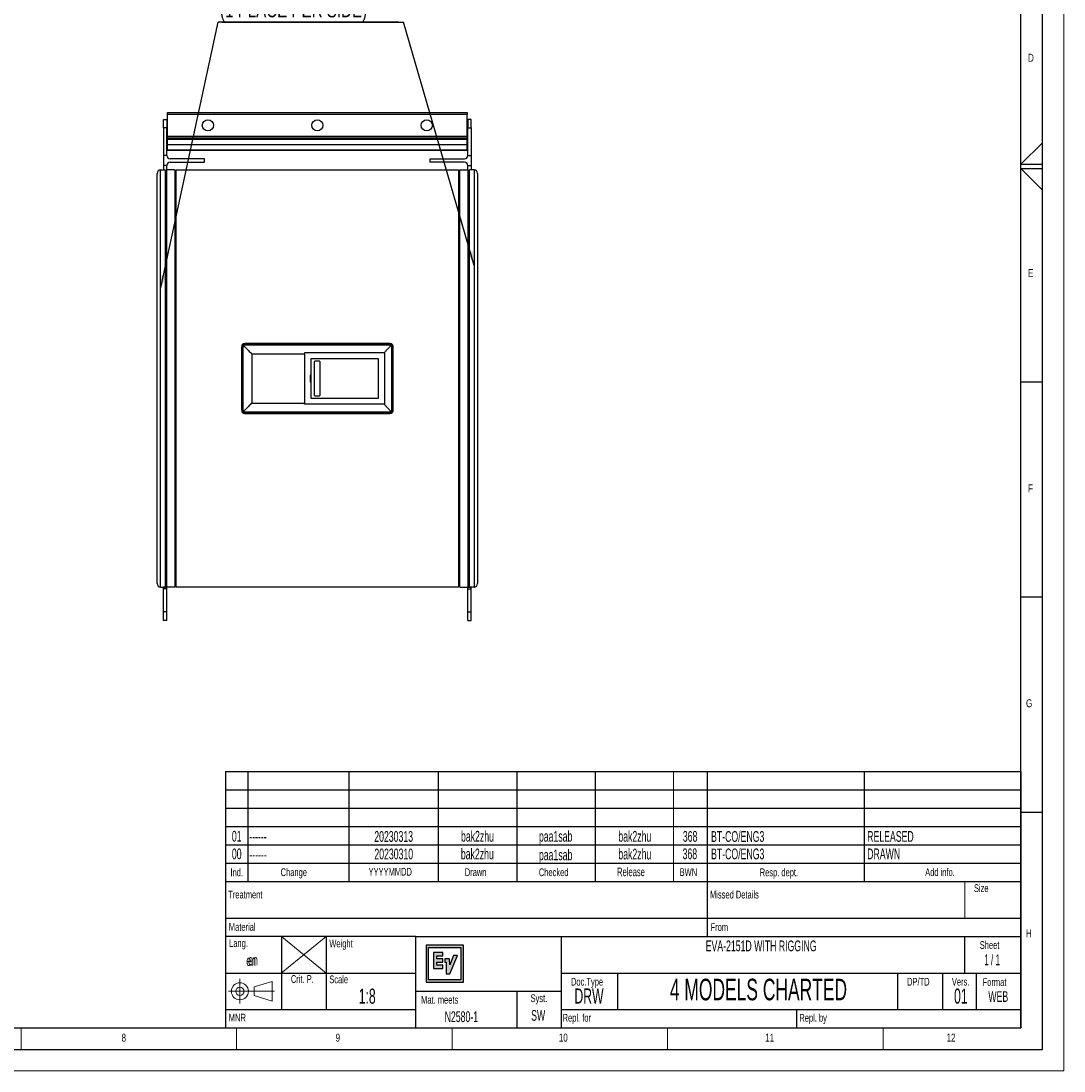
# Model space of a CAD drawing. Header units: millimetres. Extents: x 0 to 594, y 0 to 420.
# Tile 8 of 13: x 352 to 594, y 0 to 244. Entities that reach past the tile are written whole.
import ezdxf

# ---------------------------------------------------------------- set-up
doc = ezdxf.new("R2010")
doc.units = ezdxf.units.MM
doc.header["$PDSIZE"] = -1
for name, color, linetype in [('FORMAT', 7, 'Continuous'), ('OUTLINE', 7, 'Continuous'), ('SLD-0', 7, 'Continuous')]:
    doc.layers.add(name, color=color, linetype=linetype)
doc.styles.add('SLDTEXTSTYLE0', font='TXT', dxfattribs={"width": 0.75})
doc.styles.add('SLDTEXTSTYLE1', font='TXT', dxfattribs={"width": 0.605})
doc.styles.add('SLDTEXTSTYLE2', font='TXT', dxfattribs={"width": 0.563})
doc.dimstyles.new('SLDDIMSTYLE2', dxfattribs={"dimtxt": 0.18, "dimasz": 3.302, "dimexe": 0, "dimexo": 0.0625, "dimgap": 0, "dimtad": 0, "dimtih": 1, "dimtoh": 1, "dimdec": 0, "dimrnd": 1e-09, "dimzin": 0, "dimdsep": 46, "dimtxsty": 'Standard', "dimsah": 1, "dimcen": 0.09, "dimadec": 0, "dimazin": 0, "dimtfac": 3.302, "dimtdec": 0, "dimtofl": 0, "dimtmove": 0, "dimatfit": 3, "dimfxl": 1, "dimfrac": 2, "dimtolj": 1, "dimtzin": 0, "dimarcsym": 0})

# ---------------------------------------------------------------- blocks, each defined once
blk = doc.blocks.new('SW_NOTE_0_6')
at = {"layer": 'SLD-0', "color": 0}
for p, q in [((41.89, 0), (0, 0)), ((0.87, 0), (43.02, 0))]:
    blk.add_line(p, q, dxfattribs=at)
at = {"layer": 'SLD-0', "color": 0, "char_height": 3.5, "attachment_point": 1, "style": 'SLDTEXTSTYLE0'}
for s, insert in [('COVER PLATE', (0.43, 9.15)), ('(1 PLACE PER SIDE)', (0.43, 4.62))]:
    blk.add_mtext(s, dxfattribs=dict(at, insert=insert))

msp = doc.modelspace()

# ---------------------------------------------------------------- hatches: boundary and pattern name
at = {"layer": 'OUTLINE'}
h = msp.add_hatch(color=256, dxfattribs=at)
h.paths.add_polyline_path([(454.607, 20.608), (454.607, 29.2265), (445.9886, 29.2265), (445.9886, 20.608)], flags=0)
h.paths.add_polyline_path([(454.0396, 21.1754), (446.5559, 21.1754), (446.5559, 28.6591), (454.0396, 28.6591)], flags=0)
for points in [[(449.8179, 27.5411), (447.6596, 27.5411), (447.6596, 23.789), (449.8179, 23.789), (449.8179, 24.6021), (448.4729, 24.6021), (448.4729, 25.2567), (449.8179, 25.2567), (449.8179, 26.0698), (448.4729, 26.0698), (448.4729, 26.7279), (449.8179, 26.7279)], [(453.2449, 26.7983), (452.3609, 26.7983), (451.4335, 24.6223), (451.4328, 26.0698), (450.2929, 26.0698), (450.2929, 25.2567), (450.6203, 25.2567), (450.6203, 22.5454), (451.4335, 22.5454)]]:
    msp.add_hatch(color=256, dxfattribs=at).paths.add_polyline_path(points, flags=0)

# ---------------------------------------------------------------- linework, layer by layer
at = {"color": 7, "linetype": 'Continuous', "lineweight": 18}
for p, q in [((594, 0.0001), (594, 420.0001)), ((352, 10.0001), (352, 5.0001)), ((402, 10.0001), (402, 5.0001)), ((452, 10.0001), (452, 5.0001)), ((502, 10.0001), (502, 5.0001)), ((552, 10.0001), (552, 5.0001)), ((0, 0.0001), (594, 0.0001))]:
    msp.add_line(p, q, dxfattribs=at)
at = {"color": 7, "linetype": 'Continuous', "lineweight": 25}
for p, q in [((385.9764, 222.4962), (455.4708, 222.4962)), ((385.9764, 222.0993), (385.9764, 222.4962)), ((455.4708, 222.0993), (385.9764, 222.0993)), ((385.9764, 217.0193), (385.9764, 222.0993)), ((455.4708, 222.4962), (455.4708, 222.0993)), ((455.4708, 217.0193), (455.4708, 222.0993)), ((385.0049, 220.9087), (385.7986, 220.9087)), ((385.0049, 218.9409), (385.0049, 220.9087)), ((385.7986, 220.9087), (385.7986, 218.9409)), ((456.4424, 220.9087), (455.6486, 220.9087)), ((455.6486, 220.9087), (455.6486, 218.9409)), ((456.4424, 218.9409), (456.4424, 220.9087)), ((385.0049, 218.9409), (385.0049, 212.5743)), ((385.7986, 218.9409), (385.0049, 218.9409)), ((385.7986, 212.5743), (385.7986, 218.9409)), ((385.9764, 217.0193), (455.4708, 217.0193)), ((385.9764, 216.6224), (385.9764, 217.0193)), ((455.4708, 217.0193), (455.4708, 216.6224)), ((455.6486, 218.9409), (456.4424, 218.9409)), ((455.6486, 212.5743), (455.6486, 218.9409)), ((456.4424, 218.9409), (456.4424, 212.5743)), ((385.9764, 216.6224), (455.4708, 216.6224)), ((385.9764, 216.2256), (385.9764, 216.6224)), ((385.9764, 215.0936), (385.9764, 216.2256)), ((455.4708, 216.2256), (385.9764, 216.2256)), ((385.9764, 215.0936), (455.4708, 215.0936)), ((385.9764, 213.7919), (385.9764, 215.0936)), ((455.4708, 216.6224), (455.4708, 216.2256)), ((455.4708, 215.0936), (455.4708, 216.2256)), ((455.4708, 213.7919), (455.4708, 215.0936)), ((385.0049, 212.5743), (385.0049, 210.1931)), ((385.7986, 212.5743), (385.0049, 212.5743)), ((385.9764, 213.7919), (455.4708, 213.7919)), ((385.9764, 213.7649), (385.9764, 213.7919)), ((455.4708, 213.7649), (385.9764, 213.7649)), ((455.4708, 213.7919), (455.4708, 213.7649)), ((455.6486, 212.5743), (456.4424, 212.5743)), ((456.4424, 212.5743), (456.4424, 210.1931)), ((385.7986, 210.1931), (385.0049, 210.1931)), ((385.0049, 210.1931), (385.0049, 209.1929)), ((385.7986, 209.2247), (385.7986, 210.1931)), ((394.5299, 211.7806), (386.5924, 211.7806)), ((386.5924, 210.9868), (394.5299, 210.9868)), ((394.5299, 210.9868), (394.5299, 211.7806)), ((446.9174, 210.9868), (446.9174, 211.7806)), ((446.9174, 211.7806), (454.8549, 211.7806)), ((454.8549, 210.9868), (446.9174, 210.9868)), ((455.6486, 209.2247), (455.6486, 210.1931)), ((455.6486, 210.1931), (456.4424, 210.1931)), ((456.4424, 210.1931), (456.4424, 209.1929)), ((383.5476, 113.1492), (383.5476, 208.3992)), ((384.3413, 112.3554), (384.3413, 209.1929)), ((384.3413, 209.1929), (385.4303, 209.1929)), ((385.4303, 209.1929), (385.4303, 112.3554)), ((385.4303, 208.8818), (385.7986, 208.8818)), ((385.7986, 112.3237), (385.7986, 209.2247)), ((387.6769, 209.2247), (385.7986, 209.2247)), ((387.6769, 209.2247), (387.6769, 112.3237)), ((387.9894, 208.8818), (387.6769, 208.8818)), ((387.6769, 208.8278), (387.9894, 208.8278)), ((387.9894, 209.1929), (453.4579, 209.1929)), ((387.9894, 112.3554), (387.9894, 209.1929)), ((453.4579, 209.1929), (453.4579, 112.3554)), ((453.7704, 208.8818), (453.4579, 208.8818)), ((453.7704, 208.8278), (453.4579, 208.8278)), ((453.7704, 112.3237), (453.7704, 209.2247)), ((453.7704, 209.2247), (455.6486, 209.2247)), ((455.6486, 209.2247), (455.6486, 112.3237)), ((456.0169, 208.8818), (455.6486, 208.8818)), ((456.0169, 112.3554), (456.0169, 209.1929)), ((457.106, 209.1929), (456.0169, 209.1929)), ((457.106, 209.1929), (457.106, 112.3554)), ((457.8997, 208.3992), (457.8997, 113.1492)), ((403.2611, 168.5529), (403.2611, 152.9954)), ((438.0274, 168.7117), (403.4199, 168.7117)), ((403.4528, 168.5205), (403.4528, 153.0279)), ((403.4528, 168.5205), (403.453, 168.5203)), ((437.9942, 168.5203), (403.453, 168.5203)), ((437.5511, 168.8704), (403.8961, 168.8704)), ((437.9945, 168.5205), (437.9942, 168.5203)), ((437.9945, 153.0279), (437.9945, 168.5205)), ((438.1861, 152.9954), (438.1861, 168.5529)), ((403.1024, 168.0767), (403.1024, 153.4717)), ((405.4836, 166.4892), (417.7574, 166.4892)), ((405.4836, 166.4892), (405.4836, 155.0592)), ((436.2274, 166.7638), (417.7574, 166.7638)), ((417.7574, 166.4892), (417.7574, 155.0592)), ((436.3708, 154.7846), (436.3708, 166.7638)), ((438.3449, 153.4717), (438.3449, 168.0767)), ((419.2758, 165.4414), (434.8524, 165.4414)), ((419.2758, 161.5958), (419.2758, 165.4414)), ((420.0092, 164.6636), (420.0092, 156.8848)), ((421.2475, 164.7906), (420.1362, 164.7906)), ((421.3745, 156.8848), (421.3745, 164.6636)), ((434.8524, 165.4414), (434.8524, 156.1069)), ((419.2758, 161.5958), (419.0774, 161.5679)), ((419.0774, 161.5679), (419.0774, 159.9804)), ((419.0912, 161.5559), (419.0774, 161.5679)), ((419.2758, 161.5818), (419.0912, 161.5559)), ((419.0912, 161.5559), (419.0912, 159.9925)), ((419.2758, 161.5818), (419.2758, 161.5958)), ((419.2758, 159.9665), (419.2758, 161.5818)), ((419.0912, 159.9925), (419.0774, 159.9804)), ((419.0774, 159.9804), (419.2758, 159.9526)), ((419.0912, 159.9925), (419.2758, 159.9665)), ((419.2758, 159.9526), (419.2758, 159.9665)), ((419.2758, 156.1069), (419.2758, 159.9526)), ((434.8524, 156.1069), (419.2758, 156.1069)), ((420.1362, 156.7578), (421.2475, 156.7578)), ((405.4836, 155.0592), (417.7574, 155.0592)), ((436.2274, 154.7846), (417.7574, 154.7846)), ((403.4199, 152.8367), (438.0274, 152.8367)), ((403.453, 153.0281), (403.4528, 153.0279)), ((403.453, 153.0281), (437.9942, 153.0281)), ((403.8961, 152.6779), (437.5511, 152.6779)), ((437.9942, 153.0281), (437.9945, 153.0279)), ((384.3413, 112.3554), (385.4303, 112.3554)), ((385.0049, 112.3475), (385.0049, 112.3554)), ((385.7986, 112.3475), (385.0049, 112.3475)), ((385.0049, 111.9506), (385.0049, 112.3475)), ((385.4303, 112.6666), (385.7986, 112.6666)), ((385.7986, 111.9506), (385.7986, 112.3237)), ((387.6769, 112.3237), (385.7986, 112.3237)), ((387.6769, 112.7206), (387.9894, 112.7206)), ((387.6769, 112.6666), (387.9894, 112.6666)), ((453.4579, 112.3554), (387.9894, 112.3554)), ((453.7704, 112.7206), (453.4579, 112.7206)), ((453.4579, 112.6666), (453.7704, 112.6666)), ((453.7704, 112.3237), (455.6486, 112.3237)), ((456.0169, 112.6666), (455.6486, 112.6666)), ((455.6486, 112.3475), (456.4424, 112.3475)), ((455.6486, 111.9506), (455.6486, 112.3237)), ((457.106, 112.3554), (456.0169, 112.3554)), ((456.4424, 112.3475), (456.4424, 112.3554)), ((456.4424, 111.9506), (456.4424, 112.3475)), ((385.7986, 111.9506), (385.0049, 111.9506)), ((385.0049, 106.5763), (385.0049, 111.9506)), ((385.7986, 106.5763), (385.7986, 111.9506)), ((455.6486, 106.5763), (455.6486, 111.9506)), ((455.6486, 111.9506), (456.4424, 111.9506)), ((456.4424, 106.5763), (456.4424, 111.9506)), ((385.7986, 106.5763), (385.0049, 106.5763)), ((385.0049, 104.6084), (385.0049, 106.5763)), ((385.7986, 104.6084), (385.7986, 106.5763)), ((455.6486, 106.5763), (456.4424, 106.5763)), ((455.6486, 104.6084), (455.6486, 106.5763)), ((456.4424, 104.6084), (456.4424, 106.5763)), ((385.7986, 104.6084), (385.0049, 104.6084)), ((455.6486, 104.6084), (456.4424, 104.6084))]:
    msp.add_line(p, q, dxfattribs=at)
at = {"color": 8, "linetype": 'Continuous', "lineweight": 25}
for p, q in [((403.303, 152.9442), (403.303, 168.6042)), ((403.3686, 168.6698), (438.0786, 168.6698)), ((438.1443, 168.6042), (438.1443, 152.9442)), ((438.0786, 152.8786), (403.3686, 152.8786))]:
    msp.add_line(p, q, dxfattribs=at)
at = {"color": 7, "linetype": 'Continuous', "lineweight": 25}
for centre in [(395.3236, 219.5593), (420.7236, 219.5593), (446.1236, 219.5593)]:
    msp.add_circle(centre, 1.2906, dxfattribs=at)
for centre, radius, start, end in [((386.5924, 212.5743), 0.7938, 180, 270), ((454.8549, 212.5743), 0.7937, 270, 0), ((386.5924, 210.1931), 0.7938, 90, 180), ((454.8549, 210.1931), 0.7938, 0, 90), ((384.3413, 208.3992), 0.7937, 90, 180), ((457.106, 208.3992), 0.7938, 0, 90), ((403.8961, 168.0767), 0.7938, 90, 180), ((437.5511, 168.0767), 0.7938, 0, 90), ((420.1362, 164.6636), 0.127, 90, 180), ((421.2475, 164.6636), 0.127, 0, 90), ((420.1362, 156.8848), 0.127, 180, 270), ((421.2475, 156.8848), 0.127, 270, 0), ((403.8961, 153.4717), 0.7937, 180, 270), ((437.5511, 153.4717), 0.7938, 270, 0), ((384.3413, 113.1492), 0.7938, 180, 270), ((457.106, 113.1492), 0.7938, 270, 0)]:
    msp.add_arc(centre, radius, start, end, dxfattribs=at)
for points, knots in [([(403.4528, 168.5205), (403.4302, 168.543), (403.3891, 168.5838), (403.3494, 168.6235), (403.3373, 168.6356), (403.3366, 168.6362)], [0, 0, 0, 0, 0.53760671, 0.97676625, 1, 1, 1, 1]), ([(403.453, 168.5203), (403.6765, 168.2996), (404.0986, 167.8827), (404.7775, 167.2132), (405.2307, 166.756), (405.48, 166.4931), (405.4836, 166.4892)], [0, 0, 0, 0, 0.32952138, 0.62261484, 0.99444328, 1, 1, 1, 1]), ([(437.9942, 168.5203), (437.7709, 168.2996), (437.3488, 167.8825), (436.7557, 167.299), (436.3927, 166.9313), (436.2274, 166.7638)], [0, 0, 0, 0, 0.37970896, 0.71744188, 1, 1, 1, 1]), ([(437.9945, 168.5205), (438.0171, 168.543), (438.0582, 168.5838), (438.0978, 168.6235), (438.11, 168.6356), (438.1106, 168.6363)], [0, 0, 0, 0, 0.537528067, 0.976623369, 1, 1, 1, 1]), ([(417.7574, 166.7638), (417.7574, 166.7111), (417.7574, 166.6195), (417.7574, 166.528), (417.7574, 166.4892)], [0, 0, 0, 0, 0.576338, 1, 1, 1, 1]), ([(436.3708, 166.7638), (436.3437, 166.7638), (436.2959, 166.7638), (436.2481, 166.7638), (436.2274, 166.7638)], [0, 0, 0, 0, 0.56764703, 1, 1, 1, 1]), ([(405.4836, 155.0592), (405.48, 155.0553), (405.2307, 154.7924), (404.7775, 154.3352), (404.0986, 153.6657), (403.6765, 153.2488), (403.453, 153.0281)], [0, 0, 0, 0, 0.00555672, 0.37738516, 0.67047862, 1, 1, 1, 1]), ([(417.7574, 154.7846), (417.7574, 154.8373), (417.7574, 154.9288), (417.7574, 155.0204), (417.7574, 155.0592)], [0, 0, 0, 0, 0.576337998, 1, 1, 1, 1]), ([(436.2274, 154.7846), (436.3927, 154.6171), (436.7557, 154.2494), (437.3488, 153.6658), (437.7709, 153.2488), (437.9942, 153.0281)], [0, 0, 0, 0, 0.28255812, 0.62029104, 1, 1, 1, 1]), ([(436.2274, 154.7846), (436.2538, 154.7846), (436.3016, 154.7846), (436.3494, 154.7846), (436.3708, 154.7846)], [0, 0, 0, 0, 0.55240907, 1, 1, 1, 1]), ([(403.3366, 152.9121), (403.3381, 152.9136), (403.3509, 152.9264), (403.3909, 152.9663), (403.4308, 153.006), (403.4528, 153.0279)], [0, 0, 0, 0, 0.056607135, 0.479994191, 1, 1, 1, 1]), ([(438.1106, 152.9121), (438.11, 152.9128), (438.0978, 152.9249), (438.0582, 152.9646), (438.0171, 153.0054), (437.9945, 153.0279)], [0, 0, 0, 0, 0.02323375, 0.46239329, 1, 1, 1, 1])]:
    msp.add_open_spline(points, degree=3, knots=knots, dxfattribs=at)
at = {"color": 7, "linetype": 'Continuous', "lineweight": 0}
for p in [(406.0951, 18.5001), (410.254, 18.5001)]:
    msp.add_point(p, dxfattribs=at)
at = {"layer": 'FORMAT'}
for p, q in [((589, 5.0001), (589, 415.0001)), ((584, 10.0001), (584, 410.0001)), ((589, 215.5154), (584, 210.5001)), ((584, 210.5001), (589, 210.5001)), ((589, 204.4847), (584, 209.5001)), ((584, 209.5001), (589, 209.5001)), ((584, 160), (589, 160)), ((589, 110), (584, 110)), ((399.4, 69.5001), (399.4, 10.0001)), ((399.4, 69.5001), (584, 69.5001)), ((399.4, 69.5001), (584, 69.5001)), ((399.4, 69.5001), (584, 69.5001)), ((404.6, 69.5001), (404.6, 44.0001)), ((428, 69.5001), (428, 44.0001)), ((448.8, 69.5001), (448.8, 44.0001)), ((467, 69.5001), (467, 44.0001)), ((485.2, 69.5001), (485.2, 44.0001)), ((511.2, 69.5001), (511.2, 44.0001)), ((547.6, 69.5001), (547.6, 44.0001)), ((584, 10.0001), (584, 69.5001)), ((584, 69.5001), (584, 10.0001)), ((399.4, 65.2501), (584, 65.2501)), ((399.4, 65.2501), (584, 65.2501)), ((511.2, 65.2501), (511.2, 44.0001)), ((399.4, 61.0001), (584, 61.0001)), ((589, 60), (584, 60)), ((399.4, 56.7501), (584, 56.7501)), ((399.4, 52.5001), (584, 52.5001)), ((399.4, 48.2501), (584, 48.2501)), ((399.4, 44.0001), (584, 44.0001)), ((511.2, 44.0001), (511.2, 31.2501)), ((399.4, 35.5001), (584, 35.5001)), ((443.6, 31.2501), (399.4, 31.2501)), ((412.4, 31.2501), (412.4, 14.2501)), ((422.8, 31.2501), (422.8, 14.2501)), ((443.6, 18.5001), (443.6, 31.2501)), ((443.6, 31.2501), (477.4, 31.2501)), ((477.4, 18.5001), (477.4, 31.2501)), ((477.4, 31.2501), (584, 31.2501)), ((571, 22.7501), (571, 31.2501)), ((399.4, 22.7501), (443.6, 22.7501)), ((477.4, 22.7501), (584, 22.7501)), ((490.4, 22.7501), (490.4, 14.2501)), ((555.4, 22.7501), (555.4, 14.2501)), ((565.8, 22.7501), (565.8, 14.2501)), ((573.6, 22.7501), (573.6, 14.2501)), ((443.6, 10.0001), (443.6, 18.5001)), ((443.6, 18.5001), (477.4, 18.5001)), ((467, 18.5001), (467, 10.0001)), ((477.4, 10.0001), (477.4, 18.5001)), ((399.4, 14.2501), (443.6, 14.2501)), ((477.4, 14.2501), (584, 14.2501)), ((532, 10.0001), (532, 14.2501)), ((20, 10.0001), (584, 10.0001)), ((399.4, 10.0001), (584, 10.0001)), ((15, 5.0001), (589, 5.0001))]:
    msp.add_line(p, q, dxfattribs=at)
at = {"layer": 'FORMAT', "lineweight": 18}
for p, q in [((503.4, 69.5001), (503.4, 44.0001)), ((571, 35.5001), (571, 44.0001)), ((412.3153, 22.7501), (422.8, 31.2501)), ((412.4, 31.2501), (422.8, 22.7501)), ((402.7445, 21.3643), (402.7445, 15.6473)), ((406.0951, 19.504), (410.254, 20.7501)), ((406.0951, 19.504), (406.0951, 17.4961)), ((410.254, 16.2501), (410.254, 20.7501)), ((400.0784, 18.5001), (410.7666, 18.5001)), ((406.0951, 17.4961), (410.254, 16.2501))]:
    msp.add_line(p, q, dxfattribs=at)
for radius in [1.9773, 0.9589]:
    msp.add_circle((402.7445, 18.5001), radius, dxfattribs=at)
at = {"layer": 'OUTLINE'}
for p, q in [((445.9886, 29.2265), (445.9886, 20.608)), ((454.607, 29.2265), (445.9886, 29.2265)), ((454.607, 29.2265), (445.9886, 29.2265)), ((445.9886, 29.2265), (445.9886, 20.608)), ((446.5559, 28.6591), (454.0396, 28.6591)), ((446.5559, 21.1754), (446.5559, 28.6591)), ((446.5559, 21.1754), (446.5559, 28.6591)), ((446.5559, 28.6591), (454.0396, 28.6591)), ((449.8179, 27.5411), (447.6596, 27.5411)), ((447.6596, 27.5411), (447.6596, 23.789)), ((449.8179, 27.5411), (447.6596, 27.5411)), ((447.6596, 27.5411), (447.6596, 23.789)), ((449.8179, 26.7279), (449.8179, 27.5411)), ((449.8179, 26.7279), (449.8179, 27.5411)), ((454.0396, 28.6591), (454.0396, 21.1754)), ((454.0396, 28.6591), (454.0396, 21.1754)), ((454.607, 20.608), (454.607, 29.2265)), ((454.607, 20.608), (454.607, 29.2265)), ((448.4729, 26.0698), (448.4729, 26.7279)), ((448.4729, 26.7279), (449.8179, 26.7279)), ((448.4729, 26.0698), (448.4729, 26.7279)), ((448.4729, 26.7279), (449.8179, 26.7279)), ((449.8179, 26.0698), (448.4729, 26.0698)), ((449.8179, 26.0698), (448.4729, 26.0698)), ((448.4729, 24.6021), (448.4729, 25.2567)), ((448.4729, 25.2567), (449.8179, 25.2567)), ((448.4729, 24.6021), (448.4729, 25.2567)), ((448.4729, 25.2567), (449.8179, 25.2567)), ((449.8179, 24.6021), (448.4729, 24.6021)), ((449.8179, 24.6021), (448.4729, 24.6021)), ((449.8179, 25.2567), (449.8179, 26.0698)), ((449.8179, 25.2567), (449.8179, 26.0698)), ((449.8179, 23.789), (449.8179, 24.6021)), ((449.8179, 23.789), (449.8179, 24.6021)), ((451.4328, 26.0698), (450.2929, 26.0698)), ((450.2929, 26.0698), (450.2929, 25.2567)), ((451.4328, 26.0698), (450.2929, 26.0698)), ((450.2929, 26.0698), (450.2929, 25.2567)), ((450.2929, 25.2567), (450.6203, 25.2567)), ((450.2929, 25.2567), (450.6203, 25.2567)), ((450.6203, 25.2567), (450.6203, 22.5454)), ((450.6203, 25.2567), (450.6203, 22.5454)), ((451.4335, 24.6223), (451.4328, 26.0698)), ((451.4335, 24.6223), (451.4328, 26.0698)), ((451.4335, 22.5454), (453.2449, 26.7983)), ((452.3609, 26.7983), (451.4335, 24.6223)), ((451.4335, 22.5454), (453.2449, 26.7983)), ((452.3609, 26.7983), (451.4335, 24.6223)), ((453.2449, 26.7983), (452.3609, 26.7983)), ((453.2449, 26.7983), (452.3609, 26.7983)), ((447.6596, 23.789), (449.8179, 23.789)), ((447.6596, 23.789), (449.8179, 23.789)), ((450.6203, 22.5454), (451.4335, 22.5454)), ((450.6203, 22.5454), (451.4335, 22.5454)), ((445.9886, 20.608), (454.607, 20.608)), ((445.9886, 20.608), (454.607, 20.608)), ((454.0396, 21.1754), (446.5559, 21.1754)), ((454.0396, 21.1754), (446.5559, 21.1754))]:
    msp.add_line(p, q, dxfattribs=at)
at = {"layer": 'SLD-0'}
msp.add_line((399.4, 10.0001), (584, 10.0001), dxfattribs=at)

# ---------------------------------------------------------------- block references
msp.add_blockref('SW_NOTE_0_6', (397.7097, 243.5062), dxfattribs=at)

# ---------------------------------------------------------------- texts
at = {"color": 7, "linetype": 'Continuous', "lineweight": 0, "insert": (471.9706, 14.1621), "char_height": 2.5, "attachment_point": 2, "style": 'SLDTEXTSTYLE1'}
msp.add_mtext('SW', dxfattribs=at)
at = {"layer": 'FORMAT'}
for s, insert, char_height, attachment_point, style in [('D', (585.6667, 236.168), 1.8521, 1, 'SLDTEXTSTYLE0'), ('E', (585.6667, 186.168), 1.8521, 1, 'SLDTEXTSTYLE0'), ('F', (585.6667, 136.168), 1.8521, 1, 'SLDTEXTSTYLE0'), ('G', (585.1852, 86.3052), 1.8521, 1, 'SLDTEXTSTYLE0'), ('01', (402.0165, 55.7474), 2.5, 2, 'SLDTEXTSTYLE1'), ('------', (404.9225, 55.7229), 2.5, 1, 'SLDTEXTSTYLE1'), ('20230313', (438.4368, 55.6997), 2.5, 2, 'SLDTEXTSTYLE1'), ('bak2zhu', (457.884, 55.7426), 2.5, 2, 'SLDTEXTSTYLE1'), ('paa1sab', (476.0316, 55.7337), 2.5, 2, 'SLDTEXTSTYLE1'), ('bak2zhu', (494.4069, 55.7308), 2.5, 2, 'SLDTEXTSTYLE1'), ('368', (507.2371, 55.7185), 2.5, 2, 'SLDTEXTSTYLE1'), ('BT-CO/ENG3', (512.0939, 55.6888), 2.5, 1, 'SLDTEXTSTYLE1'), ('RELEASED', (548.3303, 55.712), 2.5, 1, 'SLDTEXTSTYLE1'), ('00', (402.0165, 51.6597), 2.5, 2, 'SLDTEXTSTYLE1'), ('20230310', (438.4514, 51.6324), 2.5, 2, 'SLDTEXTSTYLE1'), ('bak2zhu', (457.8562, 51.6331), 2.5, 2, 'SLDTEXTSTYLE1'), ('paa1sab', (476.0306, 51.4161), 2.5, 2, 'SLDTEXTSTYLE1'), ('bak2zhu', (494.3997, 51.6156), 2.5, 2, 'SLDTEXTSTYLE1'), ('368', (507.1727, 51.6711), 2.5, 2, 'SLDTEXTSTYLE1'), ('BT-CO/ENG3', (512.1008, 51.6479), 2.5, 1, 'SLDTEXTSTYLE1'), ('DRAWN', (548.3303, 51.6587), 2.5, 1, 'SLDTEXTSTYLE1'), ('------', (404.9511, 51.5009), 2.5, 1, 'SLDTEXTSTYLE1'), ('Ind.', (402.0103, 47.0166), 1.8, 2, 'SLDTEXTSTYLE1'), ('Change', (412.2088, 47.0508), 1.8, 1, 'SLDTEXTSTYLE1'), ('YYYYMMDD', (432.6131, 47.1484), 1.8, 1, 'SLDTEXTSTYLE1'), ('Drawn', (454.9401, 47.0591), 1.8, 1, 'SLDTEXTSTYLE1'), ('Checked', (472.1264, 47.0422), 1.8, 1, 'SLDTEXTSTYLE1'), ('Release', (490.2799, 47.225), 2, 1, 'SLDTEXTSTYLE1'), ('BWN', (504.7994, 47.0729), 1.8, 1, 'SLDTEXTSTYLE1'), ('Resp. dept.', (523.3884, 47.0246), 1.8, 1, 'SLDTEXTSTYLE1'), ('Add info.', (561.7856, 47.0674), 1.8, 1, 'SLDTEXTSTYLE1'), ('Treatment', (400.0542, 41.8566), 1.8, 1, 'SLDTEXTSTYLE1'), ('Missed Details', (511.8542, 41.8566), 1.8, 1, 'SLDTEXTSTYLE1'), ('Size', (573.1012, 43.3643), 1.8, 1, 'SLDTEXTSTYLE1'), ('Material', (400.1911, 34.3442), 1.8, 1, 'SLDTEXTSTYLE1'), ('From', (511.9911, 34.295), 1.8, 1, 'SLDTEXTSTYLE1'), ('H', (585.1852, 32.8629), 1.8521, 1, 'SLDTEXTSTYLE0'), ('Lang.', (400.2527, 30.5846), 1.8, 1, 'SLDTEXTSTYLE1'), ('Weight', (423.5038, 30.4978), 1.8, 1, 'SLDTEXTSTYLE1'), ('EVA-2151D WITH RIGGING', (523.7177, 30.3005), 2.5, 2, 'SLDTEXTSTYLE1'), ('Sheet', (574.458, 30.1498), 1.8, 1, 'SLDTEXTSTYLE1'), ('1 / 1', (577.3191, 27.0646), 2.5, 2, 'SLDTEXTSTYLE2'), ('en', (405.7959, 27.0125), 2.5, 2, 'SLDTEXTSTYLE1'), ('Crit. P.', (414.5787, 22.2588), 1.8, 1, 'SLDTEXTSTYLE1'), ('Scale', (423.5038, 22.1745), 1.8, 1, 'SLDTEXTSTYLE1'), ('Doc.Type', (479.5856, 21.6256), 1.8, 1, 'SLDTEXTSTYLE1'), ('4 MODELS CHARTED', (523.0911, 21.4163), 5, 2, 'SLDTEXTSTYLE1'), ('DP/TD', (557.5856, 21.6256), 1.8, 1, 'SLDTEXTSTYLE1'), ('Vers.', (567.9856, 21.6256), 1.8, 1, 'SLDTEXTSTYLE1'), ('Format', (575.1192, 21.5323), 1.8, 1, 'SLDTEXTSTYLE1'), ('1:8', (432.2958, 19.1206), 3.5, 2, 'SLDTEXTSTYLE1'), ('Mat. meets', (444.8115, 17.4354), 1.8, 1, 'SLDTEXTSTYLE1'), ('Syst.', (472.1399, 17.7936), 1.8, 2, 'SLDTEXTSTYLE1'), ('DRW', (483.7695, 19.1543), 3.5, 2, 'SLDTEXTSTYLE1'), ('01', (570.0593, 19.1362), 3.5, 2, 'SLDTEXTSTYLE1'), ('MNR', (400.1713, 13.2953), 1.8, 1, 'SLDTEXTSTYLE1'), ('N2580-1', (450.2689, 13.8597), 2.5, 1, 'SLDTEXTSTYLE1'), ('Repl. for', (477.6484, 13.244), 1.8, 1, 'SLDTEXTSTYLE1'), ('Repl. by', (532.5892, 13.2534), 1.8, 1, 'SLDTEXTSTYLE1'), ('8', (375.2944, 8.668), 1.8521, 1, 'SLDTEXTSTYLE0'), ('9', (424.9673, 8.668), 1.8521, 1, 'SLDTEXTSTYLE0'), ('10', (476.7707, 8.668), 1.85208, 1, 'SLDTEXTSTYLE0'), ('11', (524.6528, 8.668), 1.85208, 1, 'SLDTEXTSTYLE0'), ('12', (566.7559, 8.668), 1.85208, 1, 'SLDTEXTSTYLE0')]:
    msp.add_mtext(s, dxfattribs=dict(at, insert=insert, char_height=char_height, attachment_point=attachment_point, style=style))
at = {"layer": 'FORMAT', "insert": (578.7466, 18.5336), "char_height": 2.5, "width": 2.520833, "attachment_point": 2, "style": 'SLDTEXTSTYLE1'}
msp.add_mtext('WEB', dxfattribs=at)
at = {"layer": 'SLD-0', "insert": (404.2334, 26.8704), "char_height": 2.5, "attachment_point": 1, "style": 'SLDTEXTSTYLE1'}
msp.add_mtext('en', dxfattribs=at)

# ---------------------------------------------------------------- leaders
at = {"layer": 'SLD-0'}
for points in [[(384.3413, 181.4863), (397.7097, 243.5062)], [(457.106, 187.0407), (440.7292, 243.5062)]]:
    msp.add_leader(points, dimstyle='SLDDIMSTYLE2', dxfattribs=at)

doc.saveas('drawing.dxf')
